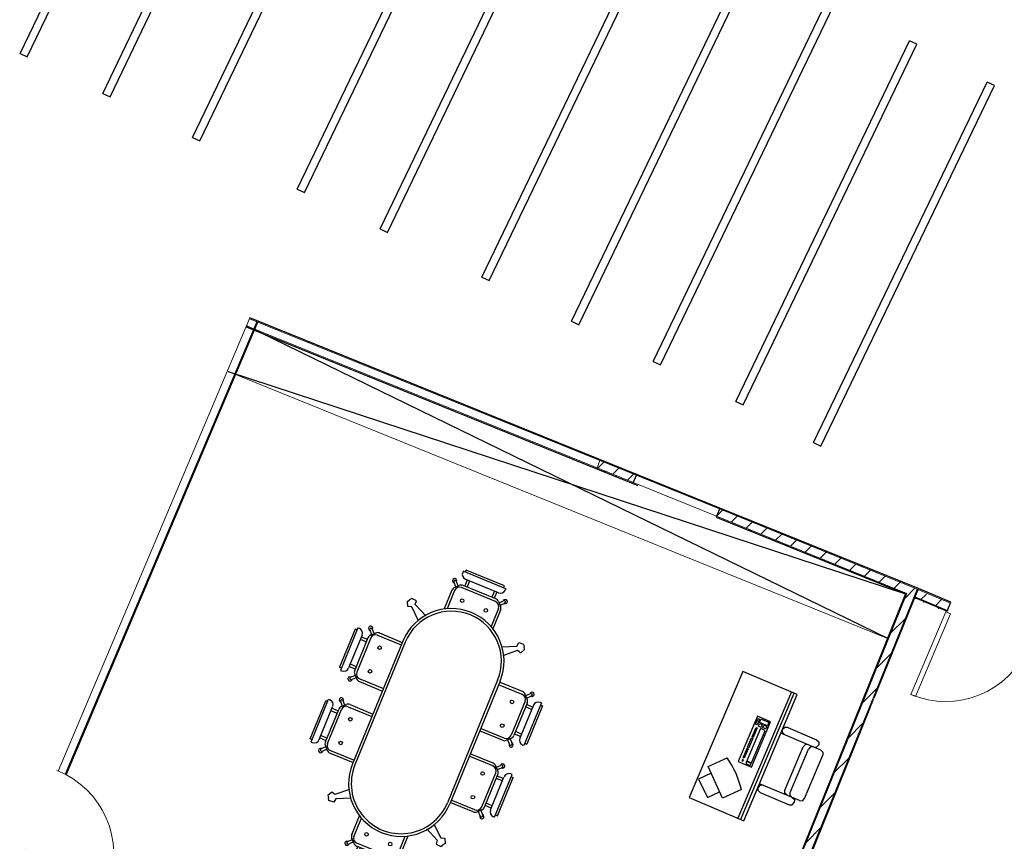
# Model space of a CAD drawing. Header units: inches. Extents: x 424 to 2043, y -237 to 445.
# Tile 62 of 256: x 646.28 to 656.32, y -100.88 to -92.5. Entities that reach past the tile are written whole.
import ezdxf

# ---------------------------------------------------------------- set-up
doc = ezdxf.new("R2010")
doc.units = ezdxf.units.IN
doc.header["$MEASUREMENT"] = 0
for name, color, linetype in [('1', 8, 'Continuous'), ('CAR', 1, 'Continuous'), ('RE', 1, 'Continuous'), ('TOZEHAT', 3, 'Continuous')]:
    doc.layers.add(name, color=color, linetype=linetype)
for name, color, linetype, lineweight in [('A-DOOR', 31, 'Continuous', 9), ('A-WALL', 113, 'Continuous', 9), ('A-WALL-PATT', 111, 'Continuous', 25)]:
    doc.layers.add(name, color=color, linetype=linetype, lineweight=lineweight)
pattern_1 = [(44.95455, (751.64944, -115.18966), (-0.2119637, 0.21230025), []), (134.95455, (751.64944, -115.18966), (-0.21230025, -0.2119637), [])]
pattern_2 = [(359.95455, (751.64944, -115.18966), (0.000119, 0.14999995), []), (89.95455, (751.64944, -115.18966), (-0.14999995, 0.000119), [])]
pattern_3 = [(44.95455, (751.64944, -115.18966), (-0.10598184, 0.10615013), [])]

# ---------------------------------------------------------------- blocks, each defined once
blk = doc.blocks.new('M_Single-Louvered - 0914 x 2134mm-227787-همکف')
at = {"layer": 'A-DOOR', "lineweight": 18}
for p, q in [((0.406, 0.05), (0.406, 0.964)), ((0.457, 0.964), (0.406, 0.964)), ((0.457, 0.05), (0.457, 0.964)), ((0.457, 0.05), (0.406, 0.05))]:
    blk.add_line(p, q, dxfattribs=at)
at = {"layer": 'A-DOOR'}
blk.add_arc((0.457, 0.05), 0.914, 90, 180, dxfattribs=at)
blk = doc.blocks.new('A$C1F663A27')
at = {"color": 1}
for p, q in [((0.412, 0.55), (0.426, 0.586)), ((0.412, 0.55), (0.412, 0.15)), ((0.426, 0.586), (0.462, 0.6)), ((0.498, 0.586), (0.462, 0.6)), ((0.512, 0.55), (0.498, 0.586)), ((0.512, 0.05), (0.512, 0.602)), ((1.212, 0.05), (1.212, 0.602)), ((1.212, 0.55), (1.226, 0.586)), ((1.226, 0.586), (1.262, 0.6)), ((1.298, 0.586), (1.262, 0.6)), ((1.312, 0.55), (1.298, 0.586)), ((1.312, 0.55), (1.312, 0.15)), ((0.512, 0.222), (0.526, 0.258)), ((0.526, 0.258), (0.562, 0.272)), ((0.562, 0.272), (1.162, 0.272)), ((1.198, 0.258), (1.162, 0.272)), ((1.212, 0.222), (1.198, 0.258)), ((0.412, 0.15), (0.426, 0.114)), ((0.512, 0.15), (0.498, 0.114)), ((0.512, 0.15), (0.526, 0.186)), ((0.526, 0.186), (0.562, 0.2)), ((0.562, 0.2), (1.162, 0.2)), ((1.198, 0.186), (1.162, 0.2)), ((1.212, 0.15), (1.198, 0.186)), ((1.212, 0.15), (1.226, 0.114)), ((1.312, 0.15), (1.298, 0.114)), ((0.426, 0.114), (0.462, 0.1)), ((0.498, 0.114), (0.462, 0.1)), ((0.512, 0.05), (0.526, 0.014)), ((0.526, 0.014), (0.562, 0)), ((1.198, 0.014), (1.162, 0)), ((1.212, 0.05), (1.198, 0.014)), ((1.226, 0.114), (1.262, 0.1)), ((1.298, 0.114), (1.262, 0.1)), ((0.562, 0), (1.162, 0))]:
    blk.add_line(p, q, dxfattribs=at)
at = {"layer": '1', "color": 1}
for p, q in [((0, 1.358), (0, 0.602)), ((1.747, 1.358), (0, 1.358)), ((0.261, 1.339), (0.091, 1.146)), ((0.158, 0.967), (0.459, 1.292)), ((0.394, 1.222), (0.261, 1.339)), ((0.459, 1.292), (0.655, 1.111)), ((1.747, 0.602), (1.747, 1.358)), ((0.091, 1.146), (0.219, 1.033)), ((0.354, 0.786), (0.158, 0.967)), ((1.295, 0.963), (0.667, 0.963)), ((0.667, 0.963), (0.667, 0.78)), ((0.712, 0.923), (0.695, 0.923)), ((0.695, 0.923), (0.695, 0.91)), ((0.695, 0.91), (0.712, 0.91)), ((0.712, 0.91), (0.712, 0.923)), ((0.736, 0.923), (0.867, 0.923)), ((0.736, 0.908), (0.736, 0.923)), ((0.867, 0.908), (0.736, 0.908)), ((0.867, 0.923), (0.867, 0.908)), ((0.881, 0.923), (1.012, 0.923)), ((0.881, 0.908), (0.881, 0.923)), ((1.012, 0.908), (0.881, 0.908)), ((1.012, 0.923), (1.012, 0.908)), ((1.024, 0.923), (1.156, 0.923)), ((1.024, 0.908), (1.024, 0.923)), ((1.156, 0.908), (1.024, 0.908)), ((1.156, 0.923), (1.156, 0.908)), ((1.181, 0.901), (1.219, 0.901)), ((1.181, 0.864), (1.181, 0.901)), ((1.192, 0.944), (1.27, 0.944)), ((1.192, 0.922), (1.192, 0.944)), ((1.27, 0.922), (1.192, 0.922)), ((1.219, 0.901), (1.219, 0.864)), ((1.229, 0.905), (1.279, 0.905)), ((1.229, 0.797), (1.229, 0.905)), ((1.27, 0.944), (1.27, 0.922)), ((1.279, 0.905), (1.279, 0.797)), ((1.295, 0.78), (1.295, 0.963)), ((0.667, 0.78), (1.295, 0.78)), ((0.707, 0.865), (0.68, 0.865)), ((0.68, 0.865), (0.68, 0.801)), ((0.68, 0.801), (0.707, 0.801)), ((0.707, 0.801), (0.707, 0.865)), ((1.164, 0.865), (0.717, 0.865)), ((0.717, 0.865), (0.717, 0.799)), ((0.717, 0.799), (1.164, 0.799)), ((1.164, 0.799), (1.164, 0.865)), ((1.219, 0.864), (1.181, 0.864)), ((1.185, 0.843), (1.219, 0.843)), ((1.185, 0.802), (1.185, 0.843)), ((1.219, 0.802), (1.185, 0.802)), ((1.219, 0.843), (1.219, 0.802)), ((1.279, 0.797), (1.229, 0.797)), ((1.747, 0.684), (0, 0.684)), ((0, 0.647), (1.747, 0.647)), ((0, 0.602), (1.747, 0.602))]:
    blk.add_line(p, q, dxfattribs=at)
blk.add_arc((-0.379, 1.766), 1.224, 306.8019, 327.6514, dxfattribs=at)
blk = doc.blocks.new('CHAIR')
at = {"layer": 'RE'}
for p, q in [((-40.077, 50.509), (-40.077, 50.493)), ((-39.515, 50.509), (-40.077, 50.509)), ((-40.047, 50.509), (-40.047, 50.535)), ((-39.545, 50.535), (-40.047, 50.535)), ((-39.545, 50.509), (-39.545, 50.535)), ((-39.515, 50.509), (-39.515, 50.493)), ((-39.579, 50.429), (-40.01, 50.429)), ((-39.991, 50.429), (-39.991, 50.349)), ((-39.959, 50.429), (-39.959, 50.349)), ((-39.634, 50.429), (-39.634, 50.349)), ((-39.602, 50.429), (-39.602, 50.349)), ((-40.088, 50.298), (-40.126, 50.336)), ((-40.116, 50.242), (-40.116, 49.996)), ((-40.065, 50.32), (-40.103, 50.358)), ((-40.055, 50.33), (-40.098, 50.288)), ((-40.084, 50.253), (-40.084, 50.013)), ((-39.572, 50.317), (-40.02, 50.317)), ((-39.583, 50.349), (-40.01, 50.349)), ((-39.538, 50.33), (-39.495, 50.288)), ((-39.528, 50.32), (-39.489, 50.358)), ((-39.508, 50.253), (-39.508, 50.015)), ((-39.505, 50.298), (-39.467, 50.336)), ((-39.476, 50.242), (-39.476, 49.998)), ((-40.566, 49.911), (-40.548, 49.938)), ((-40.537, 49.855), (-40.566, 49.911)), ((-40.53, 49.965), (-40.548, 49.938)), ((-40.468, 49.961), (-40.53, 49.965)), ((-40.463, 49.912), (-40.468, 49.961)), ((-40.292, 49.833), (-40.463, 49.912)), ((-39.297, 49.833), (-39.126, 49.912)), ((-39.126, 49.912), (-39.121, 49.961)), ((-39.121, 49.961), (-39.059, 49.965)), ((-39.059, 49.965), (-39.041, 49.938)), ((-39.051, 49.855), (-39.023, 49.911)), ((-39.023, 49.911), (-39.041, 49.938)), ((-40.49, 49.87), (-40.537, 49.855)), ((-40.35, 49.745), (-40.49, 49.87)), ((-39.239, 49.745), (-39.099, 49.87)), ((-39.099, 49.87), (-39.051, 49.855)), ((-40.814, 49.374), (-40.852, 49.413)), ((-40.791, 49.397), (-40.829, 49.435)), ((-40.823, 49.364), (-40.781, 49.407)), ((-40.736, 49.426), (-40.434, 49.426)), ((-40.434, 49.442), (-40.434, 47.828)), ((-39.186, 49.442), (-39.186, 47.828)), ((-39.154, 49.442), (-39.154, 47.828)), ((-38.853, 49.426), (-39.154, 49.426)), ((-38.765, 49.364), (-38.808, 49.407)), ((-38.798, 49.397), (-38.76, 49.435)), ((-38.775, 49.374), (-38.737, 49.413)), ((-41.028, 49.357), (-41.028, 48.855)), ((-41.002, 49.357), (-41.028, 49.357)), ((-41.002, 49.387), (-41.002, 48.825)), ((-41.002, 49.387), (-40.986, 49.387)), ((-40.922, 49.323), (-40.922, 48.892)), ((-40.922, 49.3), (-40.842, 49.3)), ((-40.842, 49.319), (-40.842, 48.892)), ((-40.81, 49.33), (-40.81, 48.882)), ((-40.746, 49.394), (-40.434, 49.394)), ((-38.843, 49.394), (-39.154, 49.394)), ((-38.779, 49.33), (-38.779, 48.882)), ((-38.747, 49.319), (-38.747, 48.892)), ((-38.667, 49.3), (-38.747, 49.3)), ((-38.667, 49.323), (-38.667, 48.892)), ((-38.587, 49.387), (-38.603, 49.387)), ((-38.587, 49.387), (-38.587, 48.825)), ((-38.587, 49.357), (-38.561, 49.357)), ((-38.561, 49.357), (-38.561, 48.855)), ((-40.922, 49.268), (-40.842, 49.268)), ((-38.667, 49.268), (-38.747, 49.268)), ((-40.922, 48.943), (-40.842, 48.943)), ((-38.667, 48.943), (-38.747, 48.943)), ((-41.002, 48.855), (-41.028, 48.855)), ((-41.002, 48.825), (-40.986, 48.825)), ((-40.922, 48.911), (-40.842, 48.911)), ((-40.814, 48.837), (-40.852, 48.799)), ((-40.791, 48.814), (-40.829, 48.776)), ((-40.823, 48.847), (-40.781, 48.804)), ((-40.746, 48.818), (-40.434, 48.818)), ((-38.843, 48.818), (-39.154, 48.818)), ((-38.765, 48.847), (-38.808, 48.804)), ((-38.798, 48.814), (-38.76, 48.776)), ((-38.775, 48.837), (-38.737, 48.799)), ((-38.667, 48.911), (-38.747, 48.911)), ((-38.587, 48.825), (-38.603, 48.825)), ((-38.587, 48.855), (-38.561, 48.855)), ((-40.736, 48.786), (-40.434, 48.786)), ((-40.736, 48.786), (-40.434, 48.786)), ((-38.853, 48.786), (-39.154, 48.786)), ((-41.002, 48.445), (-40.986, 48.445)), ((-41.002, 47.883), (-41.002, 48.445)), ((-40.814, 48.433), (-40.852, 48.471)), ((-40.791, 48.456), (-40.829, 48.494)), ((-40.823, 48.423), (-40.781, 48.466)), ((-40.746, 48.452), (-40.434, 48.452)), ((-40.736, 48.484), (-40.434, 48.484)), ((-38.853, 48.484), (-39.154, 48.484)), ((-38.843, 48.452), (-39.154, 48.452)), ((-38.765, 48.423), (-38.808, 48.466)), ((-38.798, 48.456), (-38.76, 48.494)), ((-38.775, 48.433), (-38.737, 48.471)), ((-38.587, 48.445), (-38.603, 48.445)), ((-38.587, 47.883), (-38.587, 48.445)), ((-41.002, 48.415), (-41.028, 48.415)), ((-41.028, 47.913), (-41.028, 48.415)), ((-40.922, 47.947), (-40.922, 48.378)), ((-40.922, 48.359), (-40.842, 48.359)), ((-40.922, 48.327), (-40.842, 48.327)), ((-40.842, 47.951), (-40.842, 48.378)), ((-40.81, 47.94), (-40.81, 48.388)), ((-38.779, 47.94), (-38.779, 48.388)), ((-38.747, 47.951), (-38.747, 48.378)), ((-38.667, 48.359), (-38.747, 48.359)), ((-38.667, 48.327), (-38.747, 48.327)), ((-38.667, 47.947), (-38.667, 48.378)), ((-38.587, 48.415), (-38.561, 48.415)), ((-38.561, 47.913), (-38.561, 48.415)), ((-40.922, 48.002), (-40.842, 48.002)), ((-40.922, 47.97), (-40.842, 47.97)), ((-38.667, 48.002), (-38.747, 48.002)), ((-38.667, 47.97), (-38.747, 47.97)), ((-41.002, 47.913), (-41.028, 47.913)), ((-41.002, 47.883), (-40.986, 47.883)), ((-40.814, 47.896), (-40.852, 47.857)), ((-40.791, 47.873), (-40.829, 47.835)), ((-40.823, 47.906), (-40.781, 47.863)), ((-40.736, 47.844), (-40.434, 47.844)), ((-38.843, 47.876), (-39.154, 47.876)), ((-38.853, 47.844), (-39.154, 47.844)), ((-38.765, 47.906), (-38.808, 47.863)), ((-38.798, 47.873), (-38.76, 47.835)), ((-38.775, 47.896), (-38.737, 47.857)), ((-38.587, 47.883), (-38.603, 47.883)), ((-38.587, 47.913), (-38.561, 47.913)), ((-40.35, 47.525), (-40.49, 47.4)), ((-39.239, 47.525), (-39.099, 47.4)), ((-40.537, 47.415), (-40.566, 47.359)), ((-40.49, 47.4), (-40.537, 47.415)), ((-40.292, 47.437), (-40.463, 47.358)), ((-39.297, 47.437), (-39.126, 47.358)), ((-39.099, 47.4), (-39.051, 47.415)), ((-39.051, 47.415), (-39.023, 47.359)), ((-40.566, 47.359), (-40.548, 47.332)), ((-40.53, 47.305), (-40.548, 47.332)), ((-40.468, 47.309), (-40.53, 47.305)), ((-40.463, 47.358), (-40.468, 47.309)), ((-40.116, 47.028), (-40.116, 47.274)), ((-40.084, 47.017), (-40.084, 47.257)), ((-39.508, 47.017), (-39.508, 47.255)), ((-39.476, 47.028), (-39.476, 47.272)), ((-39.126, 47.358), (-39.121, 47.309)), ((-39.121, 47.309), (-39.059, 47.305)), ((-39.059, 47.305), (-39.041, 47.332)), ((-39.023, 47.359), (-39.041, 47.332)), ((-40.088, 46.972), (-40.126, 46.934)), ((-40.065, 46.95), (-40.103, 46.912)), ((-40.055, 46.94), (-40.098, 46.982)), ((-39.572, 46.953), (-40.02, 46.953)), ((-39.583, 46.921), (-40.01, 46.921)), ((-39.991, 46.841), (-39.991, 46.921)), ((-39.959, 46.841), (-39.959, 46.921)), ((-39.634, 46.841), (-39.634, 46.921)), ((-39.602, 46.841), (-39.602, 46.921)), ((-39.538, 46.94), (-39.495, 46.982)), ((-39.528, 46.95), (-39.489, 46.912)), ((-39.505, 46.972), (-39.467, 46.934)), ((-40.077, 46.761), (-40.077, 46.777)), ((-39.579, 46.841), (-40.01, 46.841)), ((-39.515, 46.761), (-39.515, 46.777)), ((-39.515, 46.761), (-40.077, 46.761)), ((-40.047, 46.761), (-40.047, 46.735)), ((-39.545, 46.735), (-40.047, 46.735)), ((-39.545, 46.761), (-39.545, 46.735))]:
    blk.add_line(p, q, dxfattribs=at)
at = {"layer": 'RE', "flags": 128}
for points in [[(-40.402, 49.442), (-40.402, 47.828)], [(-40.746, 47.876), (-40.434, 47.876)]]:
    blk.add_lwpolyline(points, dxfattribs=at)
at = {"layer": 'RE'}
blk.add_lwpolyline([(-40.402, 47.828, 1), (-39.186, 47.828, 1)], format="xyb", dxfattribs=at)
for centre in [(-39.952, 50.172), (-39.64, 50.172), (-40.665, 49.262), (-38.924, 49.262), (-40.665, 48.95), (-38.924, 48.95), (-40.665, 48.32), (-38.924, 48.32), (-40.665, 48.008), (-38.924, 48.008), (-39.952, 47.098), (-39.64, 47.098)]:
    blk.add_circle(centre, 0.0216, dxfattribs=at)
for centre, radius, start, end in [((-40.013, 50.493), 0.064, 180, 270), ((-39.579, 50.493), 0.064, 270, 0), ((-40.129, 50.362), 0.0263, 352.5005, 277.4678), ((-40.118, 50.351), 0.0169, 25.7666, 244.2017), ((-39.463, 50.362), 0.0263, 262.5322, 187.4995), ((-39.474, 50.351), 0.0169, 295.7983, 154.2334), ((-40.052, 50.242), 0.064, 135, 180), ((-40.02, 50.253), 0.064, 90, 180), ((-40.01, 50.285), 0.064, 90, 135), ((-39.583, 50.285), 0.064, 45, 90), ((-39.572, 50.253), 0.064, 0, 90), ((-39.54, 50.242), 0.064, 0, 45), ((-39.794, 49.442), 0.64, 0, 180), ((-39.794, 49.442), 0.608, 0, 180), ((-40.855, 49.439), 0.0263, 352.5322, 277.4995), ((-40.844, 49.428), 0.0169, 25.7983, 244.2334), ((-40.736, 49.362), 0.064, 90, 135), ((-38.853, 49.362), 0.064, 45, 90), ((-38.734, 49.439), 0.0263, 262.5005, 187.4678), ((-38.745, 49.428), 0.0169, 295.7666, 154.2017), ((-40.986, 49.323), 0.064, 0, 90), ((-40.778, 49.319), 0.064, 135, 180), ((-40.746, 49.33), 0.064, 90, 180), ((-38.843, 49.33), 0.064, 0, 90), ((-38.811, 49.319), 0.064, 0, 45), ((-38.603, 49.323), 0.064, 90, 180), ((-40.986, 48.889), 0.064, 270, 0), ((-40.778, 48.892), 0.064, 180, 225), ((-40.746, 48.882), 0.064, 180, 270), ((-40.736, 48.85), 0.064, 225, 270), ((-38.853, 48.85), 0.064, 270, 315), ((-38.843, 48.882), 0.064, 270, 0), ((-38.811, 48.892), 0.064, 315, 0), ((-38.603, 48.889), 0.064, 180, 270), ((-40.855, 48.773), 0.0263, 82.5005, 7.4678), ((-40.844, 48.784), 0.0169, 115.7666, 334.2017), ((-38.734, 48.773), 0.0263, 172.5322, 97.4995), ((-38.745, 48.784), 0.0169, 205.7983, 64.2334), ((-40.986, 48.381), 0.064, 0, 90), ((-40.855, 48.497), 0.0263, 352.5322, 277.4995), ((-40.844, 48.486), 0.0169, 25.7983, 244.2334), ((-40.746, 48.388), 0.064, 90, 180), ((-40.736, 48.42), 0.064, 90, 135), ((-38.853, 48.42), 0.064, 45, 90), ((-38.843, 48.388), 0.064, 0, 90), ((-38.734, 48.497), 0.0263, 262.5005, 187.4678), ((-38.745, 48.486), 0.0169, 295.7666, 154.2017), ((-38.603, 48.381), 0.064, 90, 180), ((-40.778, 48.378), 0.064, 135, 180), ((-38.811, 48.378), 0.064, 0, 45), ((-40.986, 47.947), 0.064, 270, 0), ((-40.855, 47.831), 0.0263, 82.5005, 7.4678), ((-40.844, 47.842), 0.0169, 115.7666, 334.2017), ((-40.778, 47.951), 0.064, 180, 225), ((-40.746, 47.94), 0.064, 180, 270), ((-40.736, 47.908), 0.064, 225, 270), ((-38.853, 47.908), 0.064, 270, 315), ((-38.843, 47.94), 0.064, 270, 0), ((-38.811, 47.951), 0.064, 315, 0), ((-38.734, 47.831), 0.0263, 172.5322, 97.4995), ((-38.745, 47.842), 0.0169, 205.7983, 64.2334), ((-38.603, 47.947), 0.064, 180, 270), ((-39.794, 47.828), 0.64, 180, 0), ((-40.052, 47.028), 0.064, 180, 225), ((-40.02, 47.017), 0.064, 180, 270), ((-39.572, 47.017), 0.064, 270, 360), ((-39.54, 47.028), 0.064, 315, 360), ((-40.129, 46.908), 0.0263, 82.5322, 7.4995), ((-40.118, 46.919), 0.0169, 115.7983, 334.2334), ((-40.01, 46.985), 0.064, 225, 270), ((-39.583, 46.985), 0.064, 270, 315), ((-39.463, 46.908), 0.0263, 172.5005, 97.4678), ((-39.474, 46.919), 0.0169, 205.7666, 64.2017), ((-40.013, 46.777), 0.064, 90, 180), ((-39.579, 46.777), 0.064, 0, 90)]:
    blk.add_arc(centre, radius, start, end, dxfattribs=at)
blk = doc.blocks.new('MIZNAHARKHORI')
at = {"layer": 'TOZEHAT', "xscale": 0.684, "yscale": 0.684, "zscale": 0.684, "rotation": 270}
blk.add_blockref('CHAIR', (-31.9846, -27.4129), dxfattribs=at)
blk = doc.blocks.new('jjk')
at = {"lineweight": 25}
for p, q in [((1576.969, 734.084), (1576.853, 733.754)), ((1593.281, 727.996), (1593.396, 728.327))]:
    blk.add_line(p, q, dxfattribs=at)
at = {"layer": 'A-WALL', "lineweight": 25}
for p, q in [((1593.396, 728.327), (1576.969, 734.084)), ((1593.281, 727.996), (1576.853, 733.754))]:
    blk.add_line(p, q, dxfattribs=at)

msp = doc.modelspace()

# ---------------------------------------------------------------- hatches: boundary and pattern name
at = {"layer": 'A-WALL-PATT', "lineweight": 9}
h = msp.add_hatch(dxfattribs=at)
h.set_pattern_fill('FP_4', color=256, angle=-0.0455, style=0, pattern_type=2)
h.set_pattern_definition(pattern_3)
h.paths.add_polyline_path([(655.328, -98.353), (655.358, -98.279), (653.415, -97.492), (653.385, -97.566), (655.319, -98.349)], flags=0)
h.paths.add_polyline_path([(652.538, -97.223), (652.568, -97.149), (652.197, -96.999), (652.167, -97.073)], flags=0)
h = msp.add_hatch(dxfattribs=at)
h.set_pattern_fill('FP_2', color=256, angle=-0.0455, style=0, pattern_type=2)
h.set_pattern_definition(pattern_1)
h.paths.add_polyline_path([(655.432, -98.309), (655.436, -98.3), (653.419, -97.483), (653.415, -97.492), (655.358, -98.279)], flags=0)
h.paths.add_polyline_path([(652.568, -97.149), (652.572, -97.14), (652.201, -96.99), (652.197, -96.999)], flags=0)
h = msp.add_hatch(dxfattribs=at)
h.set_pattern_fill('FP_3', color=256, angle=-0.0455, style=0, pattern_type=2)
h.set_pattern_definition(pattern_2)
h.paths.add_polyline_path([(655.315, -98.359), (655.319, -98.349), (653.385, -97.566), (653.381, -97.576), (654.52, -98.037)], flags=0)
h.paths.add_polyline_path([(652.534, -97.233), (652.538, -97.223), (652.167, -97.073), (652.164, -97.083)], flags=0)
h = msp.add_hatch(dxfattribs=at)
h.set_pattern_fill('FP_4', color=256, angle=-0.0455, style=0, pattern_type=2)
h.set_pattern_definition(pattern_3)
h.paths.add_polyline_path([(653.164, -103.91), (654.201, -101.35), (654.127, -101.319), (653.091, -103.878)], flags=0)
h.paths.add_polyline_path([(654.238, -101.257), (655.432, -98.309), (655.358, -98.279), (654.164, -101.226)], flags=0)
h = msp.add_hatch(dxfattribs=at)
h.set_pattern_fill('FP_2', color=256, angle=-0.0455, style=0, pattern_type=2)
h.set_pattern_definition(pattern_1)
h.paths.add_polyline_path([(653.173, -103.913), (654.21, -101.354), (654.201, -101.35), (653.164, -103.91)], flags=0)
h.paths.add_polyline_path([(654.247, -101.261), (655.445, -98.304), (655.436, -98.3), (654.238, -101.257)], flags=0)
h = msp.add_hatch(dxfattribs=at)
h.set_pattern_fill('FP_4', color=256, angle=-0.0455, style=0, pattern_type=2)
h.set_pattern_definition([(44.95455, (752.08775, -114.08064), (-0.10598184, 0.10615013), [])])
h.paths.add_polyline_path([(658.556, -99.73), (658.586, -99.656), (656.601, -98.815), (656.57, -98.889), (658.546, -99.726)], flags=0)
h.paths.add_polyline_path([(655.728, -98.532), (655.76, -98.459), (655.428, -98.318), (655.398, -98.392)], flags=0)
h = msp.add_hatch(dxfattribs=at)
h.set_pattern_fill('FP_2', color=256, angle=-0.0455, style=0, pattern_type=2)
h.set_pattern_definition([(44.95455, (752.08775, -114.08064), (-0.2119637, 0.21230025), []), (134.95455, (752.08775, -114.08064), (-0.21230025, -0.2119637), [])])
h.paths.add_polyline_path([(658.659, -99.687), (658.663, -99.678), (656.605, -98.806), (656.601, -98.815), (658.586, -99.656)], flags=0)
h.paths.add_polyline_path([(655.76, -98.459), (655.764, -98.449), (655.432, -98.309), (655.428, -98.318)], flags=0)
h = msp.add_hatch(dxfattribs=at)
h.set_pattern_fill('FP_3', color=256, angle=-0.0455, style=0, pattern_type=2)
h.set_pattern_definition(pattern_2)
h.paths.add_polyline_path([(653.091, -103.878), (654.127, -101.319), (654.118, -101.315), (653.081, -103.874)], flags=0)
h.paths.add_polyline_path([(654.164, -101.226), (655.328, -98.353), (655.319, -98.349), (654.155, -101.222)], flags=0)
h = msp.add_hatch(dxfattribs=at)
h.set_pattern_fill('FP_3', color=256, angle=-0.0455, style=0, pattern_type=2)
h.set_pattern_definition([(359.95455, (752.08775, -114.08064), (0.000119, 0.14999995), []), (89.95455, (752.08775, -114.08064), (-0.14999995, 0.000119), [])])
h.paths.add_polyline_path([(658.543, -99.735), (658.546, -99.726), (656.57, -98.889), (656.566, -98.898), (658.036, -99.521)], flags=0)
h.paths.add_polyline_path([(655.725, -98.542), (655.728, -98.532), (655.398, -98.392), (655.395, -98.402)], flags=0)

# ---------------------------------------------------------------- linework, layer by layer
for p, q in [((655.14, -98.817), (648.592, -95.626)), ((648.405, -96.089), (655.315, -98.359))]:
    msp.add_line(p, q)
at = {"layer": 'A-WALL'}
for p, q in [((646.669, -100.165), (648.627, -95.543)), ((646.742, -100.198), (648.701, -95.573)), ((648.623, -95.552), (653.415, -97.492)), ((648.592, -95.626), (653.385, -97.566)), ((648.405, -96.089), (653.198, -98.03)), ((652.197, -96.999), (652.164, -97.083)), ((653.415, -97.492), (655.432, -98.309)), ((653.385, -97.566), (655.328, -98.353)), ((653.198, -98.03), (655.14, -98.817)), ((655.432, -98.309), (654.201, -101.35)), ((655.441, -98.313), (655.773, -98.453)), ((655.328, -98.353), (654.127, -101.319)), ((655.411, -98.387), (655.741, -98.527)), ((654.99, -99.427), (654.956, -99.511))]:
    msp.add_line(p, q, dxfattribs=at)
at = {"layer": 'A-WALL', "lineweight": 25}
for p, q in [((646.751, -100.203), (648.711, -95.576)), ((653.419, -97.483), (648.627, -95.543)), ((648.588, -95.635), (652.582, -97.252)), ((652.534, -97.233), (652.572, -97.14)), ((653.419, -97.483), (653.381, -97.576)), ((655.445, -98.304), (653.419, -97.483)), ((653.381, -97.576), (655.315, -98.359)), ((654.994, -99.418), (655.445, -98.304)), ((655.777, -98.444), (655.445, -98.304)), ((655.315, -98.359), (654.058, -101.462)), ((655.408, -98.396), (655.738, -98.536)), ((655.738, -98.536), (655.777, -98.444)), ((654.21, -101.354), (654.956, -99.511))]:
    msp.add_line(p, q, dxfattribs=at)

# ---------------------------------------------------------------- block references
at = {"lineweight": 25, "xscale": 0.2344343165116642, "yscale": 0.2344343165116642, "zscale": 0.2344343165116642, "rotation": 263.5922953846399}
for p in [(518.366, 297.386), (519.21, 296.979), (520.125, 296.529), (521.194, 296.003), (522.039, 295.596), (523.077, 295.105), (523.992, 294.655), (524.824, 294.245), (525.669, 293.838), (526.461, 293.417)]:
    msp.add_blockref('jjk', p, dxfattribs=at)
at = {"xscale": 0.8000000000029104, "yscale": 0.7999999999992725, "zscale": 0.8, "rotation": 67.07336732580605}
msp.add_blockref('A$C1F663A27', (654.109, -100.859), dxfattribs=at)
at = {"layer": 'A-DOOR'}
for p, rotation in [((656.165, -98.674), 157.0427073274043), ((646.444, -100.567), 248.5520577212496)]:
    msp.add_blockref('M_Single-Louvered - 0914 x 2134mm-227787-همکف', p, dxfattribs=dict(at, rotation=rotation))
at = {"layer": 'CAR', "lineweight": 50, "xscale": 1.224606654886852, "yscale": 1.224606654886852, "zscale": 1.224606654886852, "rotation": 67.71666650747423}
msp.add_blockref('MIZNAHARKHORI', (649.611, -101.032), dxfattribs=at)

doc.saveas('drawing.dxf')
